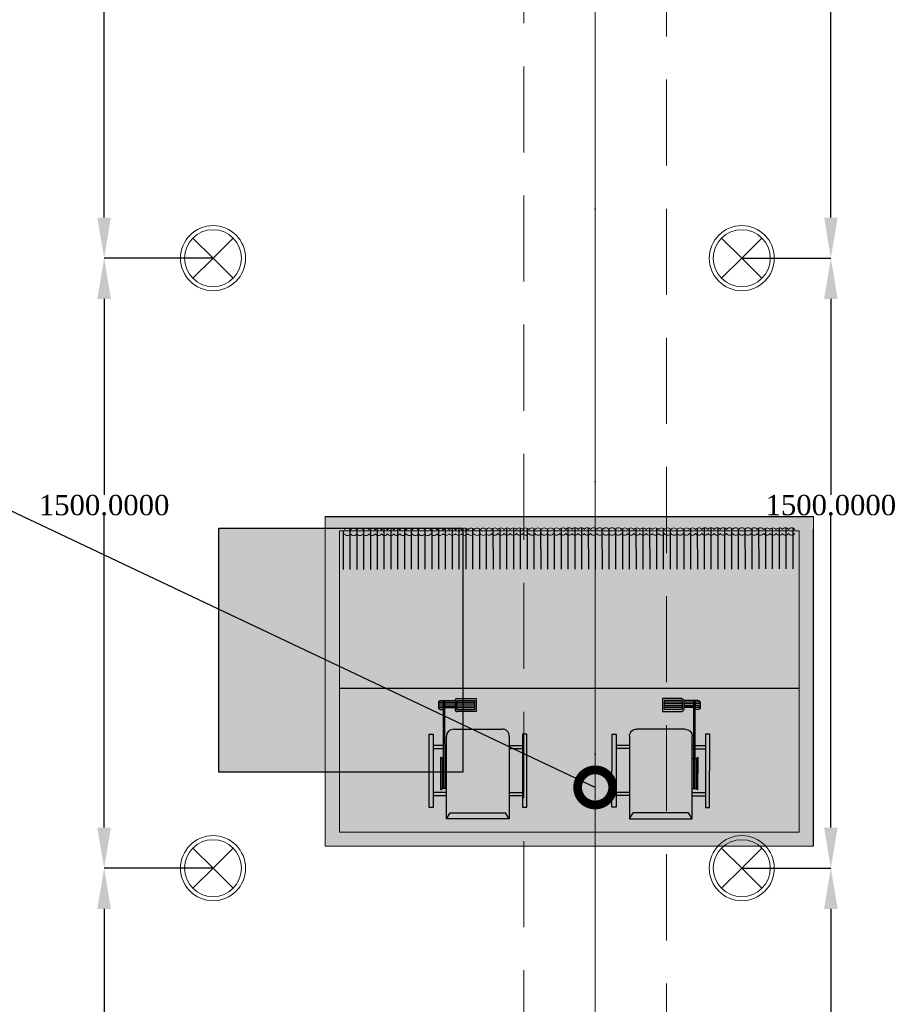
# Model space of a CAD drawing. Header units: millimetres. Extents: x 0 to 88385, y 0 to 41127.
# Tile 185 of 244: x 83817 to 85972, y 16553 to 18974. Entities that reach past the tile are written whole.
import ezdxf
from ezdxf import colors
from ezdxf.entities.mleader import LeaderData, LeaderLine
from ezdxf.enums import TextEntityAlignment as Align
from ezdxf.math import Vec2, Vec3

# ---------------------------------------------------------------- set-up
doc = ezdxf.new("R2010")
doc.units = ezdxf.units.MM
doc.header["$MEASUREMENT"] = 0
doc.linetypes.add('Dot & Dashed', pattern=[670.277762, 317.5, -176.388889, 0, -176.388874])
doc.linetypes.add('Hidden', pattern=[317.5, 211.666667, -105.833333])
for name, color, linetype in [('- განათება', 7, 'Continuous'), ('- მექანიკური ნაწილი', 7, 'Continuous'), ('Structural - Bearing', 7, 'Continuous'), ('Structural - Grid', 7, 'Continuous')]:
    doc.layers.add(name, color=color, linetype=linetype)
doc.layers.add('heating-cooling1', color=7, linetype='Continuous', lineweight=0)
doc.layers.add('HVAC Room Number', color=7, linetype='Continuous', lineweight=0)
for name, color, linetype, lineweight, true_color in [('New_Interior - Lamp_Pen_No__77', 7, 'Continuous', 20, 0xffeb28), ('Structural - Bearing_Pen_No__81', 7, 'Continuous', 20, 0x6a6a6a), ('Structural - Grid_Pen_No__81', 7, 'Continuous', 20, 0x6a6a6a)]:
    doc.layers.add(name, color=color, linetype=linetype, lineweight=lineweight, true_color=true_color)
doc.styles.add('CT', font='ARIALN.TTF', dxfattribs={"height": 200})
doc.styles.add('GENERATED_STYLE_2', font='txt')
doc.styles.get("Standard").update_dxf_attribs({"font": 'sylfaen.ttf'})
doc.dimstyles.get("Standard").update_dxf_attribs({"dimtxt": 0.18, "dimasz": 0.18, "dimexe": 0.18, "dimexo": 0.0625, "dimgap": 0.09, "dimtad": 0, "dimtih": 1, "dimtoh": 1, "dimdec": 4, "dimzin": 0, "dimdsep": 46, "dimtxsty": 'Standard', "dimcen": 0.09, "dimadec": 0, "dimazin": 0, "dimtfac": 1, "dimtdec": 4, "dimtofl": 0, "dimtmove": 0, "dimatfit": 3, "dimfxl": 1, "dimtolj": 1, "dimtzin": 0, "dimarcsym": 0})

# ---------------------------------------------------------------- blocks, each defined once
blk = doc.blocks.new('Standard grid marker_2')
at = {"layer": 'Structural - Grid_Pen_No__81', "color": 251, "linetype": 'Continuous', "lineweight": 20, "true_color": 0x6a6a6a}
blk.add_line((1000, 0), (27734.9, 0), dxfattribs=at)
at = {"layer": 'Structural - Grid_Pen_No__81', "color": 251, "lineweight": 20, "true_color": 0x6a6a6a, "style": 'GENERATED_STYLE_2'}
for tag, p in [('AC_MarkerText_1_0', (-1.5, -46.7)), ('AC_MarkerText_1_1', (28933.4, -46.7))]:
    blk.add_attdef(tag, text='', height=100, rotation=270, dxfattribs=at).set_placement(p, align=Align.TOP_CENTER)
blk = doc.blocks.new('Beam_1', base_point=(991.2, 14663))
at = {"layer": 'Structural - Bearing_Pen_No__81', "color": 251, "linetype": 'Dot & Dashed', "lineweight": 20, "true_color": 0x6a6a6a}
blk.add_line((991.2, 14663), (991.2, 39096.2), dxfattribs=at)
at = {"layer": 'Structural - Bearing_Pen_No__81', "color": 251, "linetype": 'Hidden', "lineweight": 20, "true_color": 0x6a6a6a}
for p, q in [((1166.2, 14488), (1166.2, 39096.2)), ((816.2, 14838), (816.2, 20488))]:
    blk.add_line(p, q, dxfattribs=at)
blk = doc.blocks.new('asd1q3wdscqewdscx')
h = blk.add_hatch(color=8)
h.dxf.hatch_style = 1
h.paths.add_polyline_path([(45549, 30865), (45532, 30865), (45532, 30791), (45549, 30791)])
h.paths.add_polyline_path([(45549, 31289), (45532, 31289), (45532, 31215), (45549, 31215)])
h.paths.add_polyline_path([(45874, 31312), (45467, 31312), (45467, 31289), (45874, 31289)])
h.paths.add_polyline_path([(45811, 31289), (45794, 31289), (45794, 31231), (45811, 31231)])
h.paths.add_polyline_path([(45811, 31223), (45794, 31223), (45794, 31215), (45811, 31215)])
at = {"true_color": 0xb4794b}
h = blk.add_hatch(color=35, dxfattribs=at)
h.dxf.hatch_style = 1
h.paths.add_polyline_path([(45903, 31174.6, 0.414214), (45862.6, 31215), (45403, 31215), (45437, 31193.9), (45437, 30886.1), (45403, 30865), (45862.6, 30865, 0.414214), (45903, 30905.4)])
h = blk.add_hatch(color=7)
h.dxf.hatch_style = 1
h.paths.add_polyline_path([(45746.1, 31247), (45563.9, 31247, 0.376607), (45573, 31239), (45737, 31239, 0.376607)])
h = blk.add_hatch(color=7)
h.dxf.hatch_style = 1
h.paths.add_polyline_path([(45737, 31239), (45573, 31239), (45573, 31231), (45737, 31231)])
at = {"true_color": 0x40b2bf}
h = blk.add_hatch(color=143, dxfattribs=at)
h.dxf.hatch_style = 1
h.paths.add_polyline_path([(45737, 31231), (45573, 31231), (45573, 31223), (45737, 31223)])
h = blk.add_hatch(color=7)
h.dxf.hatch_style = 1
h.paths.add_polyline_path([(45737, 31223), (45573, 31223), (45573, 31215), (45737, 31215)])
h = blk.add_hatch(color=143, dxfattribs=at)
h.dxf.hatch_style = 1
h.paths.add_polyline_path([(46062, 31231), (46053, 31231), (46023, 31231), (45737, 31231), (45737, 31223), (46062, 31223)])
h = blk.add_hatch(color=256)
h.dxf.hatch_style = 1
h.paths.add_polyline_path([(46062, 31223), (46053, 31223), (46053, 31167), (46062, 31167)])
h.paths.add_polyline_path([(46053, 31258.8), (46053, 31231), (46062, 31231), (46062, 31248, 0.361621)])
h.paths.add_polyline_path([(46043, 31259), (46033, 31259), (46033, 31231), (46043, 31231)])
h.paths.add_polyline_path([(46023, 31259, 0.414214), (46012, 31248), (46012, 31231), (46023, 31231)])
h.paths.add_polyline_path([(46023, 31223), (46012, 31223), (46012, 31167), (46023, 31167)])
h.paths.add_polyline_path([(46043, 31223), (46033, 31223), (46033, 31167), (46043, 31167)])
h.paths.add_polyline_path([(46073, 31156, 0.414214), (46062, 31167), (46012, 31167, 0.414214), (46001, 31156), (46001, 31058), (46001, 31049), (46073, 31049), (46073, 31058)])
h.paths.add_polyline_path([(46062, 31058), (46012, 31058), (46012, 31158), (46062, 31158)], flags=16)
at = {"true_color": 0x8fa35c}
h = blk.add_hatch(color=55, dxfattribs=at)
h.dxf.hatch_style = 1
h.paths.add_polyline_path([(46053, 31223), (46043, 31223), (46043, 31167), (46053, 31167)])
h.paths.add_polyline_path([(46053, 31258.8, 0.045741), (46051, 31259), (46043, 31259), (46043, 31231), (46053, 31231)])
h.paths.add_polyline_path([(46033, 31259), (46023, 31259), (46023, 31231), (46033, 31231)])
h.paths.add_polyline_path([(46023, 31158), (46012, 31158), (46012, 31058), (46023, 31058)])
h.paths.add_polyline_path([(46033, 31158), (46023, 31158), (46023, 31058), (46033, 31058)])
h.paths.add_polyline_path([(46043, 31158), (46033, 31158), (46033, 31058), (46043, 31058)])
h.paths.add_polyline_path([(46053, 31158), (46043, 31158), (46043, 31058), (46053, 31058)])
h.paths.add_polyline_path([(46062, 31158), (46053, 31158), (46053, 31058), (46062, 31058)])
h = blk.add_hatch(color=55, dxfattribs=at)
h.dxf.hatch_style = 1
h.paths.add_polyline_path([(46033, 31223), (46023, 31223), (46023, 31167), (46033, 31167)])
h = blk.add_hatch(color=8)
h.dxf.hatch_style = 1
h.paths.add_polyline_path([(45811, 30865), (45794, 30865), (45794, 30791), (45811, 30791)])
h = blk.add_hatch(color=8)
h.dxf.hatch_style = 1
h.paths.add_polyline_path([(45874, 30791), (45467, 30791), (45467, 30768), (45874, 30768)])
for p, q in [((45467, 31289), (45467, 31312)), ((45467, 31312), (45874, 31312)), ((45874, 31289), (45467, 31289)), ((45532, 31215), (45532, 31289)), ((45549, 31215), (45549, 31289)), ((45794, 31231), (45794, 31289)), ((45811, 31231), (45811, 31289)), ((45874, 31312), (45874, 31289)), ((45403, 31215), (45862.6, 31215)), ((45403, 31215), (45437, 31193.9)), ((45403, 30865), (45403, 31215)), ((45563.9, 31247), (45746.1, 31247)), ((45573, 31215), (45573, 31239)), ((45737, 31239), (45573, 31239)), ((45573, 31231), (46062, 31231)), ((45573, 31223), (46062, 31223)), ((45737, 31239), (45737, 31231)), ((45737, 31223), (45737, 31215)), ((45794, 31223), (45794, 31215)), ((45811, 31223), (45811, 31215)), ((46012, 31248), (46012, 31231)), ((46051, 31259), (46023, 31259)), ((46023, 31259), (46023, 31231)), ((46053, 31231), (46023, 31231)), ((46053, 31223), (46023, 31223)), ((46023, 31223), (46023, 31167)), ((46033, 31259), (46033, 31231)), ((46033, 31223), (46033, 31167)), ((46043, 31259), (46043, 31231)), ((46043, 31223), (46043, 31167)), ((46053, 31259), (46053, 31231)), ((46053, 31231), (46062, 31231)), ((46053, 31223), (46062, 31223)), ((46053, 31223), (46053, 31167)), ((46062, 31248), (46062, 31167)), ((45437, 31193.9), (45437, 30886.1)), ((45903, 31174.6), (45903, 30905.4)), ((46062, 31167), (46012, 31167)), ((46001, 31058), (46001, 31156)), ((46062, 31158), (46012, 31158)), ((46012, 31158), (46012, 31058)), ((46023, 31158), (46023, 31058)), ((46033, 31158), (46033, 31058)), ((46043, 31158), (46043, 31058)), ((46053, 31158), (46053, 31058)), ((46062, 31158), (46062, 31058)), ((46073, 31156), (46073, 31058)), ((46001, 31049), (46001, 31058)), ((46073, 31049), (46001, 31049)), ((46062, 31058), (46012, 31058)), ((46073, 31058), (46073, 31049)), ((45403, 30865), (45437, 30886.1)), ((45862.6, 30865), (45403, 30865)), ((45532, 30865), (45532, 30791)), ((45549, 30865), (45549, 30791)), ((45794, 30865), (45794, 30791)), ((45811, 30865), (45811, 30791)), ((45874, 30791), (45467, 30791)), ((45467, 30791), (45467, 30768)), ((45874, 30768), (45874, 30791)), ((45467, 30768), (45874, 30768))]:
    blk.add_line(p, q)
for centre, radius, start, end in [((45573, 31248.2), 9.19, 187.4531, 270), ((45737, 31248.2), 9.19, 270, 352.5469), ((45862.6, 31174.6), 40.4, 0, 90), ((46023, 31248), 11, 90, 180), ((46051, 31248), 11, 0, 90), ((46012, 31156), 11, 90, 180), ((46062, 31156), 11, 0, 90), ((45862.6, 30905.4), 40.4, 270, 0)]:
    blk.add_arc(centre, radius, start, end)
blk = doc.blocks.new('asdasda')
at = {"lineweight": 0, "true_color": 0xffffff}
h = blk.add_hatch(color=7, dxfattribs=at)
h.dxf.hatch_style = 1
h.paths.add_polyline_path([(757.4, 504.2), (22.6, 504.2), (22.6, 22.6), (757.4, 22.6)], flags=0)
h.paths.add_polyline_path([(780, 526.8), (0, 526.8), (0, 0), (780, 0)])
h.paths.add_polyline_path([(22.6, 504.2), (757.4, 504.2), (757.4, 22.6), (22.6, 22.6)], flags=16)
h = blk.add_hatch(color=7, dxfattribs=at)
h.dxf.hatch_style = 1
h.paths.add_polyline_path([(757.4, 504.2), (22.6, 504.2), (22.6, 22.6), (757.4, 22.6)])
h = blk.add_hatch(color=7)
h.dxf.hatch_style = 1
h.paths.add_polyline_path([(22.8, 255.2), (22.8, 243.7), (757.4, 244.3), (757.4, 255.8)])
at = {"true_color": 0xfb1004}
h = blk.add_hatch(color=1, dxfattribs=at)
h.dxf.hatch_style = 1
h.set_gradient(color1=(255, 0, 0), color2=(0, 0, 255), tint=1)
h.paths.add_polyline_path([(740.4, 210.2), (740.4, 134.5, -1), (717.1, 134.4), (717, 209.8, 1), (673.8, 209.8), (673.9, 134.5, -1.005911), (650.8, 134.2), (650.7, 210, 1.002343), (607.7, 209.6), (607.8, 134.4, -1), (584.4, 134.3), (584.4, 210, 1.002343), (541.4, 209.6), (541.4, 134.3, -1), (518.1, 134.3), (518, 209.7, 1), (474.8, 209.6), (474.9, 134.2, -1), (451.8, 134), (451.7, 209.8, 1.00525), (408.7, 209.3), (408.8, 134.3, -1), (385.4, 134.3), (385.4, 209.7, 1), (342.1, 209.6), (342.2, 134.3, -1.005302), (319.1, 133.9), (319, 209.7, 1.00522), (276, 209.2), (276.1, 134.2, -1), (252.8, 134.2), (252.7, 209.8, 1.005275), (209.7, 209.3), (209.8, 134.3, -1), (186.4, 134.3), (186.4, 209.7, 1.005275), (143.4, 209.2), (143.4, 134.2, -1), (120.1, 134.2), (120, 209.8, 1.005275), (77, 209.3), (77.1, 134.3, -1), (53.8, 134.3), (53.7, 209.6, 0.415483), (31.5, 231.6), (22.6, 231.6), (22.6, 221.5), (32, 221.5, -0.414214), (43.6, 209.9), (43.7, 134.6, 0.999973), (86.9, 134.6), (86.9, 209.7, -1.008192), (110, 210.1), (110, 134.5, 1.011383), (153.3, 135.1), (153.2, 209.9, -0.994909), (176.3, 210.1), (176.4, 134.6, 1.011379), (219.6, 135.1), (219.5, 210, -0.994909), (242.6, 210.1), (242.7, 134.5, 1), (285.9, 134.5), (285.9, 209.9, -0.994909), (309, 210.1), (309, 134.4, 1), (352.3, 134.5), (352.2, 209.9), (352.2, 210, -1), (375.3, 210.2), (375.4, 134.6, 1), (418.6, 134.7), (418.5, 210, -0.994909), (441.6, 210.2), (441.7, 134.6, 1), (484.9, 134.6), (484.9, 210, -1), (508, 210.2), (508, 134.6, 1), (551.3, 134.6), (551.2, 210, -1), (574.3, 210.3), (574.4, 134.7, 1), (617.6, 134.7), (617.5, 210.1, -1), (640.6, 210.3), (640.7, 134.7, 1), (683.9, 134.8), (683.9, 210.1, -1), (707, 210.4), (707, 134.8, 1), (750.3, 134.8), (750.2, 210.2, -0.303251), (757.4, 221), (757.4, 231.4, 0.354482)])
h = blk.add_hatch(color=250)
h.dxf.hatch_style = 1
h.paths.add_polyline_path([(757.4, 97.8), (757.4, 109.3), (22.6, 108.7), (22.6, 97.2)])
h = blk.add_hatch(color=7)
h.dxf.hatch_style = 1
h.paths.add_polyline_path([(22.9, 102), (22.9, 90.5), (757.4, 91.1), (757.4, 102.6)])
blk.add_line((22.6, 275), (757.4, 275))
at = {"color": 250}
blk.add_line((780, 0), (0, 0), dxfattribs=at)
for points in [[(0, 526.8), (0, 20)], [(32.5, 83.8), (32.6, 18.6)], [(43.4, 83.8), (43.5, 18.2)], [(54.3, 83.8), (54.3, 18.1)], [(65.2, 83.8), (65.2, 18.2)], [(76.1, 83.8), (76.1, 18.4)], [(86.9, 83.8), (87, 18.5)], [(97.8, 83.9), (97.9, 19.1)], [(108.7, 83.9), (108.8, 20)], [(119.6, 83.9), (119.7, 20.2)], [(130.5, 83.9), (130.5, 19.2)], [(141.4, 83.9), (141.4, 18.6)], [(152.3, 83.9), (152.3, 18.3)], [(163.2, 83.9), (163.2, 18.1)], [(174, 83.9), (174.1, 18.1)], [(184.9, 83.9), (185, 18.4)], [(195.8, 83.9), (195.9, 18.8)], [(206.7, 83.9), (206.7, 19.4)], [(217.6, 84), (217.6, 20.5)], [(228.5, 84), (228.5, 19.9)], [(239.4, 84), (239.4, 19.1)], [(250.2, 84), (250.3, 18.6)], [(261.1, 84), (261.2, 18.3)], [(272, 84), (272.1, 18.2)], [(282.9, 84), (283, 18.3)], [(293.8, 84), (293.8, 18.6)], [(304.7, 84), (304.7, 19.1)], [(315.6, 84), (315.6, 19.4)], [(326.4, 84), (326.5, 20.5)], [(337.3, 84.1), (337.4, 19.7)], [(348.2, 84.1), (348.3, 19)], [(359.1, 84.1), (359.2, 18.5)], [(370, 84.1), (370, 18.2)], [(380.9, 84.1), (380.9, 18.1)], [(391.8, 84.1), (391.8, 18.2)], [(402.6, 84.1), (402.7, 18.5)], [(413.5, 84.1), (413.6, 19)], [(424.4, 84.1), (424.5, 19.8)], [(435.3, 84.1), (435.4, 20.6)], [(446.2, 84.1), (446.2, 19.5)], [(457.1, 84.2), (457.1, 18.8)], [(468, 84.2), (468, 18.4)], [(478.8, 84.2), (478.9, 18.2)], [(489.7, 84.2), (489.8, 18.2)], [(500.6, 84.2), (500.7, 18.4)], [(511.5, 84.2), (511.6, 18.7)], [(522.4, 84.2), (522.4, 20.6)], [(533.3, 84.2), (533.3, 20.2)], [(544.2, 84.2), (544.2, 19.4)], [(555, 84.2), (555.1, 18.9)], [(565.9, 84.2), (566, 18.6)], [(576.8, 84.3), (576.9, 18.5)], [(587.7, 84.3), (587.8, 18.6)], [(598.6, 84.3), (598.6, 18.9)], [(609.5, 84.3), (609.5, 19.4)], [(620.4, 84.3), (620.4, 20.2)], [(631.2, 84.3), (631.3, 21.1)], [(642.1, 84.3), (642.2, 20)], [(653, 84.3), (653.1, 19.3)], [(663.9, 84.3), (664, 18.9)], [(674.8, 84.3), (674.8, 18.6)], [(685.7, 84.3), (685.7, 18.6)], [(696.6, 84.4), (696.6, 18.8)], [(707.4, 84.4), (707.5, 19.1)], [(718.3, 84.4), (718.4, 19.7)], [(729.2, 84.4), (729.3, 20.7)], [(740.1, 84.4), (740.2, 20.7)], [(751, 84.4), (751, 22.6)]]:
    blk.add_lwpolyline(points, dxfattribs=at)
at = {"layer": 'heating-cooling1'}
blk.add_lwpolyline([(0, 526.8), (780, 526.8), (780, 0), (0, 0), (0, 526.8)], dxfattribs=at)
blk.add_lwpolyline([(22.6, 504.2), (757.4, 504.2), (757.4, 22.6), (22.6, 22.6)], close=True, dxfattribs=at)
at = {"layer": 'HVAC Room Number', "color": 250}
for points in [[(39.8, 27, 0.553217), (29.9, 27)], [(29.9, 20.8, 0.553217), (39.8, 20.8)], [(49.6, 27, 0.553217), (39.8, 27)], [(39.8, 20.8, 0.553217), (49.6, 20.8)], [(59.5, 27, 0.553217), (49.6, 27)], [(49.6, 20.8, 0.553217), (59.5, 20.9)], [(69.3, 27.1, 0.553217), (59.5, 27)], [(59.5, 20.9, 0.553217), (69.3, 20.9)], [(79.2, 27.1, 0.553217), (69.3, 27.1)], [(69.3, 20.9, 0.553217), (79.2, 20.9)], [(89.6, 27, 0.553217), (79.8, 27)], [(79.8, 20.8, 0.553217), (89.7, 20.8)], [(99.5, 27, 0.553217), (89.6, 27)], [(89.7, 20.8, 0.553217), (99.5, 20.8)], [(109.4, 27, 0.553217), (99.5, 27)], [(99.5, 20.8, 0.553217), (109.4, 20.8)], [(119.2, 27, 0.553217), (109.4, 27)], [(109.4, 20.8, 0.553217), (119.2, 20.8)], [(129.1, 27, 0.553217), (119.2, 27)], [(119.2, 20.8, 0.553217), (129.1, 20.8)], [(139, 27, 0.553217), (129.1, 27)], [(129.1, 20.8, 0.553217), (139, 20.8)], [(148.8, 27, 0.553217), (139, 27)], [(139, 20.8, 0.553217), (148.8, 20.8)], [(158.7, 27, 0.553217), (148.8, 27)], [(148.8, 20.8, 0.553217), (158.7, 20.8)], [(168.5, 27, 0.553217), (158.7, 27)], [(158.7, 20.8, 0.553217), (168.6, 20.8)], [(178.4, 27, 0.553217), (168.5, 27)], [(168.6, 20.8, 0.553217), (178.4, 20.8)], [(188.3, 27, 0.553217), (178.4, 27)], [(178.4, 20.8, 0.553217), (188.3, 20.9)], [(198.1, 27, 0.553217), (188.3, 27)], [(188.3, 20.9, 0.553217), (198.1, 20.9)], [(208, 27.1, 0.553217), (198.1, 27)], [(198.1, 20.9, 0.553217), (208, 20.9)], [(217.9, 27.1, 0.553217), (208, 27.1)], [(208, 20.9, 0.553217), (217.9, 20.9)], [(227.7, 27.1, 0.553217), (217.9, 27.1)], [(217.9, 20.9, 0.553217), (227.7, 20.9)], [(237.6, 27.1, 0.553217), (227.7, 27.1)], [(227.7, 20.9, 0.553217), (237.6, 20.9)], [(247.4, 27.1, 0.553217), (237.6, 27.1)], [(237.6, 20.9, 0.553217), (247.5, 20.9)], [(257.3, 27.1, 0.553217), (247.4, 27.1)], [(247.5, 20.9, 0.553217), (257.3, 20.9)], [(267.2, 27.1, 0.553217), (257.3, 27.1)], [(257.3, 20.9, 0.553217), (267.2, 20.9)], [(277, 27.1, 0.553217), (267.2, 27.1)], [(267.2, 20.9, 0.553217), (277, 20.9)], [(286.9, 27.1, 0.553217), (277, 27.1)], [(277, 20.9, 0.553217), (286.9, 20.9)], [(296.8, 27.1, 0.553217), (286.9, 27.1)], [(286.9, 20.9, 0.553217), (296.8, 20.9)], [(306.6, 27.1, 0.553217), (296.8, 27.1)], [(296.8, 20.9, 0.553217), (306.6, 21)], [(316.8, 27, 0.553217), (306.9, 27)], [(306.9, 20.8, 0.553217), (316.8, 20.8)], [(326.7, 27, 0.553217), (316.8, 27)], [(316.8, 20.8, 0.553217), (326.7, 20.8)], [(336.5, 27, 0.553217), (326.7, 27)], [(326.7, 20.8, 0.553217), (336.5, 20.8)], [(346.4, 27, 0.553217), (336.5, 27)], [(336.5, 20.8, 0.553217), (346.4, 20.8)], [(356.3, 27, 0.553217), (346.4, 27)], [(346.4, 20.8, 0.553217), (356.3, 20.8)], [(366.1, 27, 0.553217), (356.3, 27)], [(356.3, 20.8, 0.553217), (366.1, 20.8)], [(376, 27, 0.553217), (366.1, 27)], [(366.1, 20.8, 0.553217), (376, 20.8)], [(385.8, 27, 0.553217), (376, 27)], [(376, 20.8, 0.553217), (385.8, 20.8)], [(395.7, 27, 0.553217), (385.8, 27)], [(385.8, 20.8, 0.553217), (395.7, 20.8)], [(405.6, 27, 0.553217), (395.7, 27)], [(395.7, 20.8, 0.553217), (405.6, 20.9)], [(415.4, 27, 0.553217), (405.6, 27)], [(405.6, 20.9, 0.553217), (415.4, 20.9)], [(425.3, 27.1, 0.553217), (415.4, 27)], [(415.4, 20.9, 0.553217), (425.3, 20.9)], [(435.2, 27.1, 0.553217), (425.3, 27.1)], [(425.3, 20.9, 0.553217), (435.2, 20.9)], [(445, 27.1, 0.553217), (435.2, 27.1)], [(435.2, 20.9, 0.553217), (445, 20.9)], [(454.9, 27.1, 0.553217), (445, 27.1)], [(445, 20.9, 0.553217), (454.9, 20.9)], [(464.7, 27.1, 0.553217), (454.9, 27.1)], [(454.9, 20.9, 0.553217), (464.7, 20.9)], [(474.6, 27.1, 0.553217), (464.7, 27.1)], [(464.7, 20.9, 0.553217), (474.6, 20.9)], [(484.5, 27.1, 0.553217), (474.6, 27.1)], [(474.6, 20.9, 0.553217), (484.5, 20.9)], [(494.3, 27.1, 0.553217), (484.5, 27.1)], [(484.5, 20.9, 0.553217), (494.3, 20.9)], [(504.2, 27.1, 0.553217), (494.3, 27.1)], [(494.3, 20.9, 0.553217), (504.2, 20.9)], [(514.1, 27.1, 0.553217), (504.2, 27.1)], [(504.2, 20.9, 0.553217), (514.1, 20.9)], [(522.7, 27.4, 0.610733), (514.1, 27.1)], [(514.1, 20.9, 0.671613), (522.7, 21.2)], [(532.5, 27.4, 0.553217), (522.7, 27.4)], [(522.7, 21.2, 0.553217), (532.6, 21.2)], [(542.4, 27.4, 0.553217), (532.5, 27.4)], [(532.6, 21.2, 0.553217), (542.4, 21.2)], [(552.3, 27.4, 0.553217), (542.4, 27.4)], [(542.4, 21.2, 0.553217), (552.3, 21.2)], [(562.1, 27.4, 0.553217), (552.3, 27.4)], [(552.3, 21.2, 0.553217), (562.1, 21.2)], [(572, 27.4, 0.553217), (562.1, 27.4)], [(562.1, 21.2, 0.553217), (572, 21.2)], [(581.9, 27.4, 0.553217), (572, 27.4)], [(572, 21.2, 0.553217), (581.9, 21.2)], [(591.7, 27.4, 0.553217), (581.9, 27.4)], [(581.9, 21.2, 0.553217), (591.7, 21.3)], [(601.6, 27.5, 0.553217), (591.7, 27.4)], [(591.7, 21.3, 0.553217), (601.6, 21.3)], [(611.4, 27.5, 0.553217), (601.6, 27.5)], [(601.6, 21.3, 0.553217), (611.5, 21.3)], [(621.3, 27.5, 0.553217), (611.4, 27.5)], [(611.5, 21.3, 0.553217), (621.3, 21.3)], [(631.2, 27.5, 0.553217), (621.3, 27.5)], [(621.3, 21.3, 0.553217), (631.2, 21.3)], [(641, 27.5, 0.553217), (631.2, 27.5)], [(631.2, 21.3, 0.553217), (641, 21.3)], [(650.9, 27.5, 0.553217), (641, 27.5)], [(641, 21.3, 0.553217), (650.9, 21.3)], [(660.8, 27.5, 0.553217), (650.9, 27.5)], [(650.9, 21.3, 0.553217), (660.8, 21.3)], [(670.6, 27.5, 0.553217), (660.8, 27.5)], [(660.8, 21.3, 0.553217), (670.6, 21.3)], [(680.5, 27.5, 0.553217), (670.6, 27.5)], [(670.6, 21.3, 0.553217), (680.5, 21.3)], [(690.3, 27.5, 0.553217), (680.5, 27.5)], [(680.5, 21.3, 0.553217), (690.3, 21.3)], [(700.2, 27.5, 0.553217), (690.3, 27.5)], [(690.3, 21.3, 0.553217), (700.2, 21.3)], [(710.1, 27.5, 0.553217), (700.2, 27.5)], [(700.2, 21.3, 0.553217), (710.1, 21.4)], [(719.9, 27.5, 0.553217), (710.1, 27.5)], [(710.1, 21.4, 0.553217), (719.9, 21.4)], [(729.8, 27.6, 0.553217), (719.9, 27.5)], [(719.9, 21.4, 0.553217), (729.8, 21.4)], [(739.7, 27.6, 0.553217), (729.8, 27.6)], [(729.8, 21.4, 0.553217), (739.7, 21.4)], [(749.5, 27.6, 0.553217), (739.7, 27.6)], [(739.7, 21.4, 0.553217), (749.5, 21.4)]]:
    blk.add_lwpolyline(points, format="xyb", dxfattribs=at)
at = {"yscale": 0.2868831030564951, "zscale": 0.2868831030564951}
for p, xscale, rotation in [((9159.5, 13501.1), -0.286883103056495, 89.95250228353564), ((-8379.5, 13501.1), 0.2868831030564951, 270.0474656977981)]:
    blk.add_blockref('asd1q3wdscqewdscx', p, dxfattribs=dict(at, xscale=xscale, rotation=rotation))
blk = doc.blocks.new('600x600')
h = blk.add_hatch(color=6)
h.dxf.hatch_style = 1
h.paths.add_polyline_path([(-54793.2, 18677.9), (-55393.2, 18677.9), (-55393.2, 18077.9), (-54793.2, 18077.9)])
for p, q in [((-55393.2, 18677.9), (-54793.2, 18677.9)), ((-55393.2, 18077.9), (-55393.2, 18677.9)), ((-54793.2, 18677.9), (-54793.2, 18077.9)), ((-54793.2, 18077.9), (-55393.2, 18077.9))]:
    blk.add_line(p, q)
blk = doc.blocks.new('Recessed Spot')
at = {"layer": 'New_Interior - Lamp_Pen_No__77', "color": 2, "linetype": 'Continuous', "lineweight": 20, "true_color": 0xffeb28}
for q in [(-49.5, 49.5), (49.5, 49.5), (-49.5, -49.5), (49.5, -49.5)]:
    blk.add_line((0, 0), q, dxfattribs=at)
at = {"layer": 'New_Interior - Lamp_Pen_No__77', "color": 2, "linetype": 'Continuous', "lineweight": 20, "true_color": 0xffeb28, "flags": 128}
blk.add_lwpolyline([(80, 0, 1), (-80, 0, 1)], format="xyb", close=True, dxfattribs=at)
at = {"layer": 'New_Interior - Lamp_Pen_No__77', "color": 2, "linetype": 'Continuous', "lineweight": 20, "true_color": 0xffeb28}
blk.add_circle((0, 0), 70, dxfattribs=at)
blk = doc.blocks.new('_DotSmall')
at = {"color": 0, "linetype": 'ByBlock', "const_width": 0.5}
blk.add_lwpolyline([(-0.0625, 0, 1), (0.0625, 0, 1)], format="xyb", close=True, dxfattribs=at)
blk = doc.blocks.new('*D1025')
at = {"layer": '- განათება', "color": 0, "lineweight": -2, "transparency": 16777216}
for p, q in [((84291.9, 16888), (84024, 16888)), ((84024.2, 16788), (84024.2, 16306.1)), ((84024.2, 15488), (84024.2, 16254.8)), ((84291.9, 15388), (84024, 15388))]:
    blk.add_line(p, q, dxfattribs=at)
at = {"layer": '- განათება', "color": 0, "transparency": 16777216}
for points in [[(84007.5, 16788), (84040.9, 16788), (84024.2, 16888)], [(84007.5, 15488), (84040.9, 15488), (84024.2, 15388)]]:
    blk.add_solid(points, dxfattribs=at)
at = {"layer": 'Defpoints', "color": 0, "transparency": 16777216}
for p in [(84291.9, 16888), (84024.2, 15388), (84291.9, 15388)]:
    blk.add_point(p, dxfattribs=at)
at = {"layer": '- განათება', "color": 0, "transparency": 16777216, "insert": (84024.2, 16280.4), "char_height": 50, "attachment_point": 5}
blk.add_mtext('\\A1;{\\fSylfaen|b0|i0|c0|p18;1500.0000}', dxfattribs=at)
blk = doc.blocks.new('*D1008')
at = {"layer": '- განათება', "color": 0, "lineweight": -2, "transparency": 16777216}
for p, q in [((84291.9, 18388), (84024, 18388)), ((84024.2, 18288), (84024.2, 17806.1)), ((84024.2, 16988), (84024.2, 17754.8)), ((84291.9, 16888), (84024, 16888))]:
    blk.add_line(p, q, dxfattribs=at)
at = {"layer": '- განათება', "color": 0, "transparency": 16777216}
for points in [[(84007.5, 18288), (84040.9, 18288), (84024.2, 18388)], [(84007.5, 16988), (84040.9, 16988), (84024.2, 16888)]]:
    blk.add_solid(points, dxfattribs=at)
at = {"layer": 'Defpoints', "color": 0, "transparency": 16777216}
for p in [(84291.9, 18388), (84024.2, 16888), (84291.9, 16888)]:
    blk.add_point(p, dxfattribs=at)
at = {"layer": '- განათება', "color": 0, "transparency": 16777216, "insert": (84024.2, 17780.4), "char_height": 50, "attachment_point": 5}
blk.add_mtext('\\A1;{\\fSylfaen|b0|i0|c0|p18;1500.0000}', dxfattribs=at)
blk = doc.blocks.new('*D1009')
at = {"layer": '- განათება', "color": 0, "lineweight": -2, "transparency": 16777216}
for p, q in [((84291.9, 19888), (84024, 19888)), ((84024.2, 19788), (84024.2, 19306.1)), ((84024.2, 18488), (84024.2, 19254.8)), ((84291.9, 18388), (84024, 18388))]:
    blk.add_line(p, q, dxfattribs=at)
at = {"layer": '- განათება', "color": 0, "transparency": 16777216}
for points in [[(84007.5, 19788), (84040.9, 19788), (84024.2, 19888)], [(84007.5, 18488), (84040.9, 18488), (84024.2, 18388)]]:
    blk.add_solid(points, dxfattribs=at)
at = {"layer": 'Defpoints', "color": 0, "transparency": 16777216}
for p in [(84291.9, 19888), (84024.2, 18388), (84291.9, 18388)]:
    blk.add_point(p, dxfattribs=at)
at = {"layer": '- განათება', "color": 0, "transparency": 16777216, "insert": (84024.2, 19280.4), "char_height": 50, "attachment_point": 5}
blk.add_mtext('\\A1;{\\fSylfaen|b0|i0|c0|p18;1500.0000}', dxfattribs=at)
blk = doc.blocks.new('*D1010')
at = {"layer": '- განათება', "color": 0, "lineweight": -2, "transparency": 16777216}
for p, q in [((85592, 16888), (85811.1, 16888)), ((85810.9, 16788), (85810.9, 16306.1)), ((85810.9, 15488), (85810.9, 16254.8)), ((85592, 15388), (85811.1, 15388))]:
    blk.add_line(p, q, dxfattribs=at)
at = {"layer": '- განათება', "color": 0, "transparency": 16777216}
for points in [[(85794.3, 16788), (85827.6, 16788), (85810.9, 16888)], [(85794.3, 15488), (85827.6, 15488), (85810.9, 15388)]]:
    blk.add_solid(points, dxfattribs=at)
at = {"layer": 'Defpoints', "color": 0, "transparency": 16777216}
for p in [(85591.9, 16888), (85591.9, 15388), (85810.9, 15388)]:
    blk.add_point(p, dxfattribs=at)
at = {"layer": '- განათება', "color": 0, "transparency": 16777216, "insert": (85810.9, 16280.4), "char_height": 50, "attachment_point": 5}
blk.add_mtext('\\A1;{\\fSylfaen|b0|i0|c0|p18;1500.0000}', dxfattribs=at)
blk = doc.blocks.new('*D1011')
at = {"layer": '- განათება', "color": 0, "lineweight": -2, "transparency": 16777216}
for p, q in [((85592, 18388), (85811.1, 18388)), ((85810.9, 18288), (85810.9, 17806.1)), ((85810.9, 16988), (85810.9, 17754.8)), ((85592, 16888), (85811.1, 16888))]:
    blk.add_line(p, q, dxfattribs=at)
at = {"layer": '- განათება', "color": 0, "transparency": 16777216}
for points in [[(85794.3, 18288), (85827.6, 18288), (85810.9, 18388)], [(85794.3, 16988), (85827.6, 16988), (85810.9, 16888)]]:
    blk.add_solid(points, dxfattribs=at)
at = {"layer": 'Defpoints', "color": 0, "transparency": 16777216}
for p in [(85591.9, 18388), (85591.9, 16888), (85810.9, 16888)]:
    blk.add_point(p, dxfattribs=at)
at = {"layer": '- განათება', "color": 0, "transparency": 16777216, "insert": (85810.9, 17780.4), "char_height": 50, "attachment_point": 5}
blk.add_mtext('\\A1;{\\fSylfaen|b0|i0|c0|p18;1500.0000}', dxfattribs=at)
blk = doc.blocks.new('*D1012')
at = {"layer": '- განათება', "color": 0, "lineweight": -2, "transparency": 16777216}
for p, q in [((85592, 19888), (85811.1, 19888)), ((85810.9, 19788), (85810.9, 19306.1)), ((85810.9, 18488), (85810.9, 19254.8)), ((85592, 18388), (85811.1, 18388))]:
    blk.add_line(p, q, dxfattribs=at)
at = {"layer": '- განათება', "color": 0, "transparency": 16777216}
for points in [[(85794.3, 19788), (85827.6, 19788), (85810.9, 19888)], [(85794.3, 18488), (85827.6, 18488), (85810.9, 18388)]]:
    blk.add_solid(points, dxfattribs=at)
at = {"layer": 'Defpoints', "color": 0, "transparency": 16777216}
for p in [(85591.9, 19888), (85591.9, 18388), (85810.9, 18388)]:
    blk.add_point(p, dxfattribs=at)
at = {"layer": '- განათება', "color": 0, "transparency": 16777216, "insert": (85810.9, 19280.4), "char_height": 50, "attachment_point": 5}
blk.add_mtext('\\A1;{\\fSylfaen|b0|i0|c0|p18;1500.0000}', dxfattribs=at)

msp = doc.modelspace()

# ---------------------------------------------------------------- block references
at = {"layer": '- განათება', "color": 2, "linetype": 'Continuous', "lineweight": 20, "true_color": 0xffeb28, "zscale": 1000}
for p in [(84291.9443, 18387.98097), (85591.9443, 18387.98097), (84291.9443, 16887.98097), (85591.9443, 16887.98097)]:
    msp.add_blockref('Recessed Spot', p, dxfattribs=at)
at = {"layer": '- მექანიკური ნაწილი', "lineweight": 0, "transparency": 33554687, "xscale": 1.538463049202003, "yscale": 1.538463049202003, "zscale": 1.538463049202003, "rotation": 180}
msp.add_blockref('asdasda', (85768.04274, 17752.64086), dxfattribs=at)
at = {"layer": '- მექანიკური ნაწილი'}
msp.add_blockref('600x600', (139699.48274, -953.75672), dxfattribs=at)
at = {"layer": 'Structural - Bearing', "color": 251, "lineweight": 20, "true_color": 0x6a6a6a}
msp.add_blockref('Beam_1', (85231.5059, 14662.98097), dxfattribs=at)
at = {"layer": 'Structural - Grid', "color": 8, "linetype": 'Continuous', "lineweight": 15, "zscale": 1000, "rotation": 90}
msp.add_blockref('Standard grid marker_2', (85231.5059, 11703.05519), dxfattribs=at)

# ---------------------------------------------------------------- dimensions: what is measured, and where the dimension line sits
at = {"layer": '- განათება', "color": 1}
for base, p1, p2, picture, middle in [((84024.20934, 18387.98097), (84291.9443, 19887.98097), (84291.9443, 18387.98097), '*D1009', (84024.20934, 19280.41604)), ((85810.9384, 18387.98097), (85591.9443, 19887.98097), (85591.9443, 18387.98097), '*D1012', (85810.9384, 19280.41604)), ((84024.20934, 16887.98097), (84291.9443, 18387.98097), (84291.9443, 16887.98097), '*D1008', (84024.20934, 17780.41604)), ((85810.9384, 16887.98097), (85591.9443, 18387.98097), (85591.9443, 16887.98097), '*D1011', (85810.9384, 17780.41604)), ((84024.20934, 15387.98097), (84291.9443, 16887.98097), (84291.9443, 15387.98097), '*D1025', (84024.20934, 16280.41604)), ((85810.9384, 15387.98097), (85591.9443, 16887.98097), (85591.9443, 15387.98097), '*D1010', (85810.9384, 16280.41604))]:
    dim = msp.add_linear_dim(base=base, p1=p1, p2=p2, angle=270, text='{\\fSylfaen|b0|i0|c0|p18;<>}', dimstyle='Standard', override={"dimtxt": 50, "dimasz": 100}, dxfattribs=at)
    dim.commit()
    dim.dimension.update_dxf_attribs({"geometry": picture, "text_midpoint": middle, "dimtype": 160})

# ---------------------------------------------------------------- leaders
at = {"layer": '- მექანიკური ნაწილი', "color": 7}
ml = msp.add_multileader_mtext('Standard', dxfattribs=at)
ml.set_content('{\\fSylfaen|b1|i0|c0|p18;\\C1;DB-HVAC\\C7;  \\fSylfaen|b0|i0|c0|p18;\\C1;QF-25          \\C7;N2XH-3X2.5}', color=7, style='CT')
ml.set_leader_properties()
ml.set_arrow_properties(name='DOTSMALL')
ml.build(insert=Vec2(0, 0))
ml.multileader.update_dxf_attribs({"has_dogleg": 0, "text_left_attachment_type": 6, "text_right_attachment_type": 6, "dogleg_length": 9, "arrow_head_size": 172.53719})
ctx = ml.context
ctx.base_point, ctx.char_height, ctx.arrow_head_size, ctx.landing_gap_size, ctx.plane_origin = Vec3(78405.75222, 19371.9237), 171.3007828, 172.53719, 57.5124, Vec3(61665.17854, 8886.39979)
ctx.left_attachment, ctx.right_attachment, ctx.text_align_type = 6, 6, 1
notes = []
notes.append((ctx, [(0, (1, 1, 0), (80410.16995, 19371.9237), (-1, 0), 9, [(2, [(85231.5059, 17086.61486)], 0, [])])]))
ctx.mtext.insert, ctx.mtext.width, ctx.mtext.defined_height, ctx.mtext.alignment, ctx.mtext.flow_direction = Vec3(79403.46109, 19577.48464), 2531.4263669, 243.98464, 2, 5
for ctx, leaders in notes:
    for number, flags, end, landing, length, lines in leaders:
        leader = LeaderData()
        leader.index, (leader.has_last_leader_line, leader.has_dogleg_vector, leader.attachment_direction) = number, flags
        leader.last_leader_point, leader.dogleg_vector, leader.dogleg_length = Vec3(end), Vec3(landing), length
        for number, points, colour, breaks in lines:
            line = LeaderLine()
            line.index, line.vertices, line.color, line.breaks = number, Vec3.list(points), colors.encode_raw_color(colour), breaks
            leader.lines.append(line)
        ctx.leaders.append(leader)

doc.saveas('drawing.dxf')
